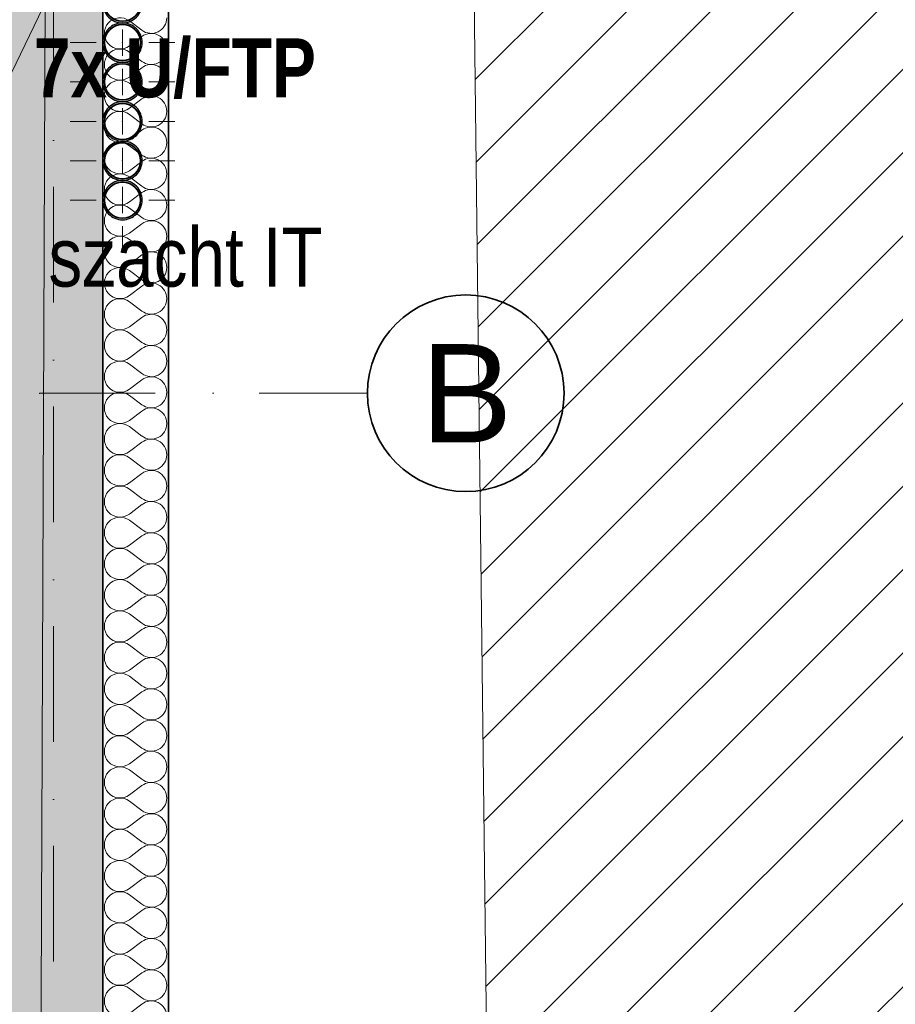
# Model space of a CAD drawing. Header units: millimetres. Extents: x 82175 to 237000, y 24756 to 471700.
# Tile 40 of 256: x 122406 to 125077, y 95414 to 98419. Entities that reach past the tile are written whole.
import ezdxf
from ezdxf.lldxf.tags import DXFTag

# ---------------------------------------------------------------- set-up
doc = ezdxf.new("R2010")
doc.units = ezdxf.units.MM
doc.linetypes.add('Kropki i Kreski', pattern=[6.702778, 3.527778, -1.763889, 0, -1.411111])
for name, color, linetype in [('- A - ocieplenie', 8, 'Continuous'), ('Instalacje - Went_Klim', 8, 'Continuous'), ('Konstrukcja - Siatka mod', 8, 'Continuous'), ('Konstrukcja - Stropy', 8, 'Continuous'), ('Konstrukcja - Ściany zewnętrzne', 8, 'Continuous')]:
    doc.layers.add(name, color=color, linetype=linetype)
for name, color, linetype, lineweight in [('elektryczne', 10, 'Continuous', 30), ('\xa0♦IT - opis', 3, 'SOLID', 30), ('\xa0♦IT_Opis', 7, 'Continuous', 20)]:
    doc.layers.add(name, color=color, linetype=linetype, lineweight=lineweight)
doc.styles.add('MtXpl_Century Gothic22', font='ARIALN.TTF', dxfattribs={"height": 0.2})
doc.styles.add('OP_100', font='ARIALN.TTF', dxfattribs={"width": 0.8, "height": 20})
doc.styles.add('STYL_AUTOMATYCZNY_1', font='arial.ttf')
tags = doc.linetypes.add('SOLID', pattern=[10, 10, 0]).pattern_tags.tags
tags[6:7] = [DXFTag(74, 4), DXFTag(75, 0), DXFTag(340, '0'), DXFTag(46, 0.0), DXFTag(50, 0.0), DXFTag(44, 0.0), DXFTag(45, 0.0)]
tags[4:5] = [DXFTag(74, 4), DXFTag(75, 0), DXFTag(340, '0'), DXFTag(46, 0.0), DXFTag(50, 0.0), DXFTag(44, 0.0), DXFTag(45, 0.0)]

# ---------------------------------------------------------------- blocks, each defined once
blk = doc.blocks.new('*X9')
at = {"layer": '- A - ocieplenie', "linetype": 'Continuous', "lineweight": 13, "ltscale": 100}
for p, q in [((49898.5, 107946.8), (49936.6, 107918.2)), ((49898.5, 107870.6), (49936.6, 107899.2)), ((49898.5, 107851.5), (49936.6, 107823)), ((49898.5, 107775.4), (49936.6, 107803.9)), ((49898.5, 107756.3), (49936.6, 107727.7)), ((49898.5, 107680.1), (49936.6, 107708.7)), ((49898.5, 107661.1), (49936.6, 107632.5)), ((49898.5, 107584.9), (49936.6, 107613.4)), ((49898.5, 107565.8), (49936.6, 107537.3)), ((49898.5, 107489.6), (49936.6, 107518.2)), ((49898.5, 107470.6), (49936.6, 107442)), ((49898.5, 107394.4), (49936.6, 107423)), ((49898.5, 107375.4), (49936.6, 107346.8)), ((49898.5, 107299.2), (49936.6, 107327.7)), ((49898.5, 107280.1), (49936.6, 107251.5)), ((49898.5, 107203.9), (49936.6, 107232.5)), ((49898.5, 107184.9), (49936.6, 107156.3)), ((49898.5, 107108.7), (49936.6, 107137.3)), ((49898.5, 107089.6), (49936.6, 107061.1)), ((49898.5, 107013.4), (49936.6, 107042)), ((49898.5, 106994.4), (49936.6, 106965.8)), ((49898.5, 106918.2), (49936.6, 106946.8)), ((49898.5, 106899.2), (49936.6, 106870.6)), ((49898.5, 106823), (49936.6, 106851.5)), ((49898.5, 106803.9), (49936.6, 106775.4)), ((49898.5, 106727.7), (49936.6, 106756.3)), ((49898.5, 106708.7), (49936.6, 106680.1)), ((49898.5, 106632.5), (49936.6, 106661.1)), ((49898.5, 106613.4), (49936.6, 106584.9)), ((49898.5, 106537.3), (49936.6, 106565.8)), ((49898.5, 106518.2), (49936.6, 106489.6)), ((49898.5, 106442), (49936.6, 106470.6)), ((49898.5, 106423), (49936.6, 106394.4)), ((49898.5, 106346.8), (49936.6, 106375.4)), ((49898.5, 106327.7), (49936.6, 106299.2)), ((49898.5, 106251.5), (49936.6, 106280.1)), ((49898.5, 106232.5), (49936.6, 106203.9)), ((49898.5, 106156.3), (49936.6, 106184.9)), ((49898.5, 106137.3), (49936.6, 106108.7)), ((49898.5, 106061.1), (49936.6, 106089.6)), ((49898.5, 106042), (49936.6, 106013.4)), ((49898.5, 105965.8), (49936.6, 105994.4)), ((49898.5, 105946.8), (49936.6, 105918.2)), ((49898.5, 105870.6), (49936.6, 105899.2)), ((49898.5, 105851.5), (49936.6, 105823)), ((49898.5, 105775.4), (49936.6, 105803.9)), ((49898.5, 105756.3), (49936.6, 105727.7)), ((49898.5, 105680.1), (49936.6, 105708.7)), ((49898.5, 105661.1), (49936.6, 105632.5)), ((49898.5, 105584.9), (49936.6, 105613.4)), ((49898.5, 105565.8), (49936.6, 105537.3)), ((49898.5, 105489.6), (49936.6, 105518.2)), ((49898.5, 105470.6), (49936.6, 105442)), ((49898.5, 105394.4), (49936.6, 105423)), ((49898.5, 105375.4), (49936.6, 105346.8)), ((49898.5, 105299.2), (49936.6, 105327.7)), ((49898.5, 105280.1), (49936.6, 105251.5)), ((49898.5, 105203.9), (49936.6, 105232.5)), ((49898.5, 105184.9), (49936.6, 105156.3)), ((49898.5, 105108.7), (49936.6, 105137.3)), ((49898.5, 105089.6), (49936.6, 105061.1)), ((49898.5, 105013.4), (49936.6, 105042)), ((49898.5, 104994.4), (49936.6, 104965.8)), ((49898.5, 104918.2), (49936.6, 104946.8))]:
    blk.add_line(p, q, dxfattribs=at)
for centre, start, end in [((49869.9, 107908.7), 53.1301, 306.8699), ((49965.2, 107956.3), 233.1301, 0), ((49965.2, 107861.1), 0, 126.8699), ((49869.9, 107813.4), 53.1301, 306.8699), ((49965.2, 107861.1), 233.1301, 0), ((49965.2, 107765.8), 0, 126.8699), ((49869.9, 107718.2), 53.1301, 306.8699), ((49965.2, 107765.8), 233.1301, 0), ((49965.2, 107670.6), 0, 126.8699), ((49869.9, 107623), 53.1301, 306.8699), ((49965.2, 107670.6), 233.1301, 0), ((49965.2, 107575.4), 0, 126.8699), ((49869.9, 107527.7), 53.1301, 306.8699), ((49965.2, 107575.4), 233.1301, 0), ((49965.2, 107480.1), 0, 126.8699), ((49869.9, 107432.5), 53.1301, 306.8699), ((49965.2, 107480.1), 233.1301, 0), ((49965.2, 107384.9), 0, 126.8699), ((49869.9, 107337.3), 53.1301, 306.8699), ((49965.2, 107384.9), 233.1301, 0), ((49965.2, 107289.6), 0, 126.8699), ((49869.9, 107242), 53.1301, 306.8699), ((49965.2, 107289.6), 233.1301, 0), ((49965.2, 107194.4), 0, 126.8699), ((49869.9, 107146.8), 53.1301, 306.8699), ((49965.2, 107194.4), 233.1301, 0), ((49965.2, 107099.2), 0, 126.8699), ((49869.9, 107051.5), 53.1301, 306.8699), ((49965.2, 107099.2), 233.1301, 0), ((49965.2, 107003.9), 0, 126.8699), ((49869.9, 106956.3), 53.1301, 306.8699), ((49965.2, 107003.9), 233.1301, 0), ((49965.2, 106908.7), 0, 126.8699), ((49869.9, 106861.1), 53.1301, 306.8699), ((49965.2, 106908.7), 233.1301, 0), ((49965.2, 106813.4), 0, 126.8699), ((49869.9, 106765.8), 53.1301, 306.8699), ((49965.2, 106813.4), 233.1301, 0), ((49965.2, 106718.2), 0, 126.8699), ((49869.9, 106670.6), 53.1301, 306.8699), ((49965.2, 106718.2), 233.1301, 0), ((49965.2, 106623), 0, 126.8699), ((49869.9, 106575.4), 53.1301, 306.8699), ((49965.2, 106623), 233.1301, 0), ((49965.2, 106527.7), 0, 126.8699), ((49869.9, 106480.1), 53.1301, 306.8699), ((49965.2, 106527.7), 233.1301, 0), ((49965.2, 106432.5), 0, 126.8699), ((49869.9, 106384.9), 53.1301, 306.8699), ((49965.2, 106432.5), 233.1301, 0), ((49965.2, 106337.3), 0, 126.8699), ((49869.9, 106289.6), 53.1301, 306.8699), ((49965.2, 106337.3), 233.1301, 0), ((49965.2, 106242), 0, 126.8699), ((49869.9, 106194.4), 53.1301, 306.8699), ((49965.2, 106242), 233.1301, 0), ((49965.2, 106146.8), 0, 126.8699), ((49869.9, 106099.2), 53.1301, 306.8699), ((49965.2, 106146.8), 233.1301, 0), ((49965.2, 106051.5), 0, 126.8699), ((49869.9, 106003.9), 53.1301, 306.8699), ((49965.2, 106051.5), 233.1301, 0), ((49965.2, 105956.3), 0, 126.8699), ((49869.9, 105908.7), 53.1301, 306.8699), ((49965.2, 105956.3), 233.1301, 0), ((49965.2, 105861.1), 0, 126.8699), ((49869.9, 105813.4), 53.1301, 306.8699), ((49965.2, 105861.1), 233.1301, 0), ((49965.2, 105765.8), 0, 126.8699), ((49869.9, 105718.2), 53.1301, 306.8699), ((49965.2, 105765.8), 233.1301, 0), ((49965.2, 105670.6), 0, 126.8699), ((49869.9, 105623), 53.1301, 306.8699), ((49965.2, 105670.6), 233.1301, 0), ((49965.2, 105575.4), 0, 126.8699), ((49869.9, 105527.7), 53.1301, 306.8699), ((49965.2, 105575.4), 233.1301, 0), ((49965.2, 105480.1), 0, 126.8699), ((49869.9, 105432.5), 53.1301, 306.8699), ((49965.2, 105480.1), 233.1301, 0), ((49965.2, 105384.9), 0, 126.8699), ((49869.9, 105337.3), 53.1301, 306.8699), ((49965.2, 105384.9), 233.1301, 0), ((49965.2, 105289.6), 0, 126.8699), ((49869.9, 105242), 53.1301, 306.8699), ((49965.2, 105289.6), 233.1301, 0), ((49965.2, 105194.4), 0, 126.8699), ((49869.9, 105146.8), 53.1301, 306.8699), ((49965.2, 105194.4), 233.1301, 0), ((49965.2, 105099.2), 0, 126.8699), ((49869.9, 105051.5), 53.1301, 306.8699), ((49965.2, 105099.2), 233.1301, 0), ((49965.2, 105003.9), 0, 126.8699), ((49869.9, 104956.3), 53.1301, 306.8699), ((49965.2, 105003.9), 233.1301, 0), ((49965.2, 104908.7), 0, 126.8699)]:
    blk.add_arc(centre, 47.6, start, end, dxfattribs=at)

msp = doc.modelspace()

# ---------------------------------------------------------------- hatches: boundary and pattern name
at = {"linetype": 'Continuous', "lineweight": 15}
h = msp.add_hatch(dxfattribs=at)
h.set_pattern_fill('Bloczki_ceramiczne_0006', color=8, style=0, pattern_type=2)
h.set_pattern_definition([(45, (-135208.59, 381186.62), (-127.27922, 127.27922), [])])
h.paths.add_polyline_path([(123678.8, 108063.9), (123869, 92075.6), (124009.9, 91878.5), (126631.9, 91872.5), (126631.9, 108047.6)])
at = {"layer": 'Instalacje - Went_Klim', "linetype": 'Continuous', "lineweight": 13}
h = msp.add_hatch(color=8, dxfattribs=at)
h.paths.add_polyline_path([(122660, 98468.9, 0.414214), (122720, 98408.9, 0.414214), (122780, 98468.9, 0.414214), (122720, 98528.9, 0.414214)])
h.paths.add_polyline_path([(122720, 98413.9, -1), (122720, 98523.9, -1)], flags=0)
h = msp.add_hatch(color=8, dxfattribs=at)
h.paths.add_polyline_path([(122660, 98348.9, 0.414214), (122720, 98288.9, 0.414214), (122780, 98348.9, 0.414214), (122720, 98408.9, 0.414214)])
h.paths.add_polyline_path([(122720, 98293.9, -1), (122720, 98403.9, -1)], flags=0)
h = msp.add_hatch(color=8, dxfattribs=at)
h.paths.add_polyline_path([(122660, 98228.9, 0.414214), (122720, 98168.9, 0.414214), (122780, 98228.9, 0.414214), (122720, 98288.9, 0.414214)])
h.paths.add_polyline_path([(122720, 98173.9, -1), (122720, 98283.9, -1)], flags=0)
h = msp.add_hatch(color=8, dxfattribs=at)
h.paths.add_polyline_path([(122660, 98108.3, 0.414214), (122720, 98048.3, 0.414214), (122780, 98108.3, 0.414214), (122720, 98168.3, 0.414214)])
h.paths.add_polyline_path([(122720, 98053.3, -1), (122720, 98163.3, -1)], flags=0)
h = msp.add_hatch(color=8, dxfattribs=at)
h.paths.add_polyline_path([(122660, 97988.3, 0.414214), (122720, 97928.3, 0.414214), (122780, 97988.3, 0.414214), (122720, 98048.3, 0.414214)])
h.paths.add_polyline_path([(122720, 97933.3, -1), (122720, 98043.3, -1)], flags=0)
h = msp.add_hatch(color=8, dxfattribs=at)
h.paths.add_polyline_path([(122660, 97868.3, 0.414214), (122720, 97808.3, 0.414214), (122780, 97868.3, 0.414214), (122720, 97928.3, 0.414214)])
h.paths.add_polyline_path([(122720, 97813.3, -1), (122720, 97923.3, -1)], flags=0)
at = {"layer": 'Konstrukcja - Ściany zewnętrzne', "linetype": 'Continuous', "lineweight": 13}
msp.add_hatch(color=8, dxfattribs=at).paths.add_polyline_path([(122660, 92378.9), (122660, 105158.9), (122160, 105158.9), (122160, 92378.9)])

# ---------------------------------------------------------------- linework, layer by layer
at = {"layer": '- A - ocieplenie', "color": 8, "linetype": 'Continuous', "lineweight": 35, "ltscale": 100, "flags": 128}
for points in [[(122660, 105158.9), (122660, 92378.9)], [(122860, 92578.9), (122860, 105158.9)]]:
    msp.add_lwpolyline(points, dxfattribs=at)
at = {"color": 8, "linetype": 'Continuous', "lineweight": 13, "ltscale": 100, "flags": 128}
msp.add_lwpolyline([(123678.8, 108063.9), (123869, 92075.6), (124009.9, 91878.5), (126631.9, 91872.5), (126631.9, 108047.6)], close=True, dxfattribs=at)
at = {"layer": 'Instalacje - Went_Klim', "color": 8, "linetype": 'Continuous', "lineweight": 0, "ltscale": 100}
for p, q in [((122720, 98308.9), (122720, 98388.9)), ((122720, 98388.9), (122720, 98308.9)), ((122640, 98348.9), (122560, 98348.9)), ((122800, 98348.9), (122880, 98348.9)), ((122720, 98268.9), (122720, 98188.9)), ((122720, 98188.3), (122720, 98268.3)), ((122640, 98228.9), (122560, 98228.9)), ((122800, 98228.9), (122880, 98228.9)), ((122720, 98148.9), (122720, 98068.9)), ((122720, 98068.3), (122720, 98148.3)), ((122640, 98108.3), (122560, 98108.3)), ((122800, 98108.3), (122880, 98108.3)), ((122720, 98028.3), (122720, 97948.3)), ((122720, 97948.3), (122720, 98028.3)), ((122640, 97988.3), (122560, 97988.3)), ((122800, 97988.3), (122880, 97988.3)), ((122720, 97908.3), (122720, 97828.3)), ((122640, 97868.3), (122560, 97868.3)), ((122800, 97868.3), (122880, 97868.3)), ((122720, 97788.3), (122720, 97708.3))]:
    msp.add_line(p, q, dxfattribs=at)
at = {"layer": 'Instalacje - Went_Klim', "color": 8, "linetype": 'Continuous', "lineweight": 25, "ltscale": 100, "flags": 128}
for points in [[(122660, 98468.9, 0.414214), (122720, 98408.9, 0.414214), (122780, 98468.9, 0.414214), (122720, 98528.9, 0.414214)], [(122660, 98348.9, 0.414214), (122720, 98288.9, 0.414214), (122780, 98348.9, 0.414214), (122720, 98408.9, 0.414214)], [(122660, 98228.9, 0.414214), (122720, 98168.9, 0.414214), (122780, 98228.9, 0.414214), (122720, 98288.9, 0.414214)], [(122660, 98108.3, 0.414214), (122720, 98048.3, 0.414214), (122780, 98108.3, 0.414214), (122720, 98168.3, 0.414214)], [(122660, 97988.3, 0.414214), (122720, 97928.3, 0.414214), (122780, 97988.3, 0.414214), (122720, 98048.3, 0.414214)], [(122660, 97868.3, 0.414214), (122720, 97808.3, 0.414214), (122780, 97868.3, 0.414214), (122720, 97928.3, 0.414214)]]:
    msp.add_lwpolyline(points, format="xyb", close=True, dxfattribs=at)
at = {"layer": 'Instalacje - Went_Klim', "color": 8, "linetype": 'Continuous', "lineweight": 35, "ltscale": 100, "flags": 128}
for points in [[(122720, 98413.9, -1), (122720, 98523.9, -1)], [(122720, 98293.9, -1), (122720, 98403.9, -1)], [(122720, 98173.9, -1), (122720, 98283.9, -1)], [(122720, 98053.3, -1), (122720, 98163.3, -1)], [(122720, 97933.3, -1), (122720, 98043.3, -1)], [(122720, 97813.3, -1), (122720, 97923.3, -1)]]:
    msp.add_lwpolyline(points, format="xyb", close=True, dxfattribs=at)
at = {"layer": 'Instalacje - Went_Klim', "color": 8, "linetype": 'Continuous', "lineweight": 0, "ltscale": 100}
for p in [(122720, 98348.9), (122720, 98228.9), (122720, 98108.3), (122720, 97988.3), (122720, 97868.3)]:
    msp.add_point(p, dxfattribs=at)
at = {"layer": 'Konstrukcja - Siatka mod', "color": 8, "linetype": 'Kropki i Kreski', "lineweight": 13, "ltscale": 100}
for p, q in [((122510, 107964.8), (122510, 91000)), ((93022.5, 97278.9), (122467, 97278.9)), ((122467, 97278.9), (123467, 97278.9))]:
    msp.add_line(p, q, dxfattribs=at)
at = {"layer": 'Konstrukcja - Siatka mod', "color": 8, "linetype": 'Continuous', "lineweight": 35, "ltscale": 100}
msp.add_circle((123767, 97278.9), 300, dxfattribs=at)
at = {"layer": 'Konstrukcja - Siatka mod', "color": 8, "linetype": 'Kropki i Kreski', "lineweight": 13, "ltscale": 100}
msp.add_point((122467, 97278.9), dxfattribs=at)
msp.add_point((122467, 97278.9), dxfattribs=at)
at = {"layer": 'Konstrukcja - Stropy', "color": 8, "linetype": 'Continuous', "lineweight": 13, "ltscale": 100, "flags": 128}
msp.add_lwpolyline([(107140, 97428.9), (110440, 97428.9), (110440, 92404.9), (122460, 92378.9), (122510, 104858.9), (95470, 104858.9), (95470, 92228.9), (107140, 92228.9)], close=True, dxfattribs=at)
at = {"layer": 'Konstrukcja - Ściany zewnętrzne', "color": 8, "linetype": 'Continuous', "lineweight": 35, "ltscale": 100, "flags": 128}
msp.add_lwpolyline([(122660, 92078.9), (122660, 105158.9)], dxfattribs=at)
at = {"layer": '\xa0♦IT_Opis', "color": 6}
msp.add_line((122854, 99237.7), (122092.1, 97658), dxfattribs=at)

# ---------------------------------------------------------------- block references
at = {"color": 8, "linetype": 'Continuous', "lineweight": 20, "ltscale": 100}
msp.add_blockref('*X9', (72842.4, -9531.6), dxfattribs=at)

# ---------------------------------------------------------------- texts
at = {"layer": 'elektryczne', "linetype": 'Continuous', "style": 'MtXpl_Century Gothic22'}
msp.add_text('szacht IT', height=180, dxfattribs=at).set_placement((122494.1, 97604.4))
at = {"layer": 'Konstrukcja - Siatka mod', "color": 8, "linetype": 'Continuous', "lineweight": 13, "insert": (123629.8, 97428.9), "char_height": 300, "attachment_point": 1, "style": 'STYL_AUTOMATYCZNY_1'}
msp.add_mtext('\\A1;{\\pql;\\pt0;\\fArial|b0|i0|c238|p0;\\W1.000000;B}', dxfattribs=at)
at = {"layer": '\xa0♦IT - opis', "insert": (122449.5, 98661.8), "char_height": 180, "width": 3733.991, "attachment_point": 1, "style": 'OP_100'}
msp.add_mtext('\\C7;\\fArial|b1|i0|c238|p34;\\P7x U/FTP\\P\\P', dxfattribs=at)

doc.saveas('drawing.dxf')
